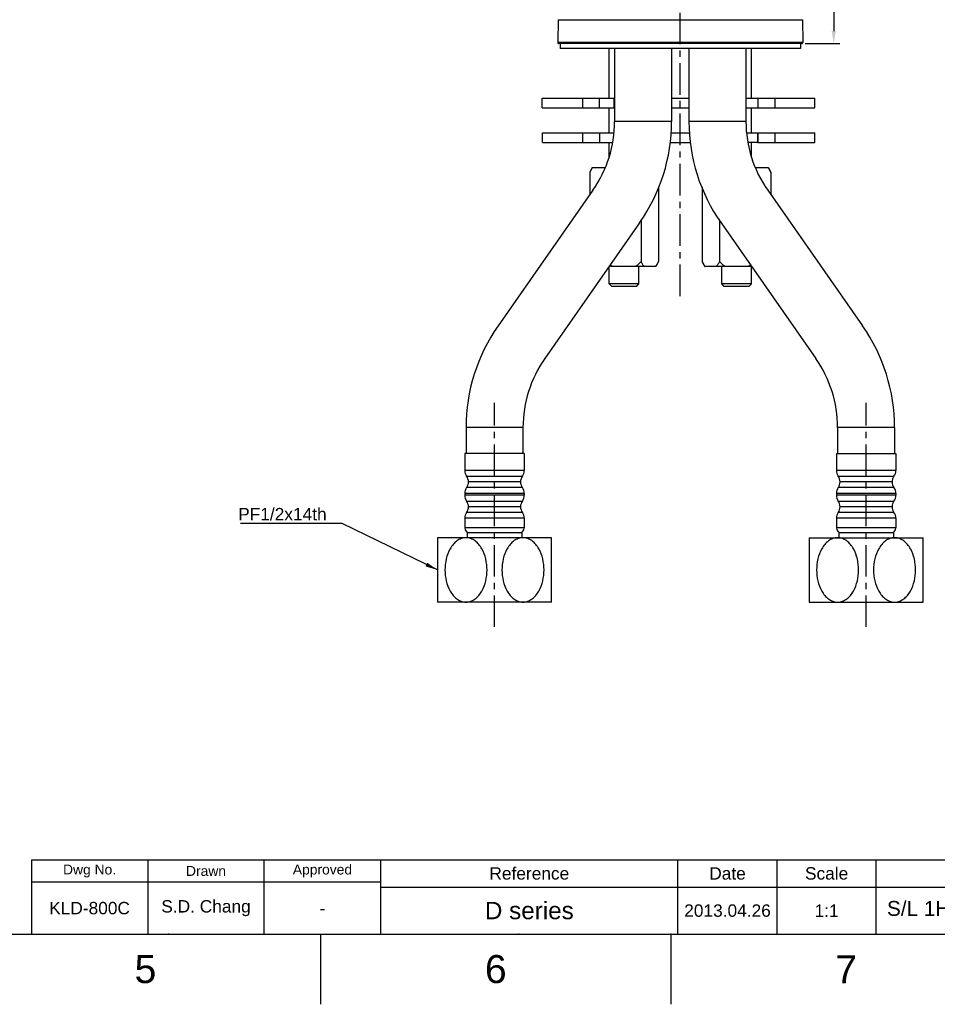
# Model space of a CAD drawing. Header units: millimetres. Extents: x 601 to 1195, y -13 to 407.
# Tile 2 of 4: x 908 to 1093, y -13 to 185. Entities that reach past the tile are written whole.
import ezdxf

# ---------------------------------------------------------------- set-up
doc = ezdxf.new("R2010")
doc.units = ezdxf.units.MM
doc.header["$LTSCALE"] = 0.1
doc.linetypes.add('CENTERX2', pattern=[101.6, 63.5, -12.7, 12.7, -12.7])
for name, color, linetype in [('02___PRT_ALL_AXES', 7, 'Continuous'), ('CENTER', 1, 'CENTERX2'), ('DIM', 3, 'Continuous'), ('FORM', 7, 'Continuous'), ('TEXT', 2, 'Continuous')]:
    doc.layers.add(name, color=color, linetype=linetype)
doc.styles.get("Standard").update_dxf_attribs({"font": 'arial_0.ttf'})
doc.dimstyles.new('ISO-25', dxfattribs={"dimtxt": 2.5, "dimasz": 2.5, "dimexe": 1.25, "dimexo": 0.625, "dimtad": 1, "dimtxsty": 'Standard', "dimcen": 2.5, "dimadec": 0, "dimazin": 0, "dimtfac": 1, "dimtmove": 0, "dimatfit": 3, "dimfxl": 1, "dimarcsym": 0})

# ---------------------------------------------------------------- blocks, each defined once
blk = doc.blocks.new('*D7')
at = {"layer": 'Defpoints', "color": 0, "transparency": 16777216}
for p in [(1061.34, 326.45), (1065.88, 180.55), (1072.31, 180.55)]:
    blk.add_point(p, dxfattribs=at)
at = {"layer": 'DIM', "color": 0, "lineweight": -2, "transparency": 16777216}
for p, q in [((1061.96, 326.45), (1073.56, 326.45)), ((1072.31, 323.95), (1072.31, 183.05)), ((1066.51, 180.55), (1073.56, 180.55))]:
    blk.add_line(p, q, dxfattribs=at)
at = {"layer": 'DIM', "color": 0, "transparency": 16777216}
for points in [[(1071.89, 323.95), (1072.72, 323.95), (1072.31, 326.45)], [(1071.89, 183.05), (1072.72, 183.05), (1072.31, 180.55)]]:
    blk.add_solid(points, dxfattribs=at)
at = {"layer": 'DIM', "color": 0, "transparency": 16777216, "insert": (1070.41, 253.5), "char_height": 2.5, "attachment_point": 5, "rotation": 90}
blk.add_mtext('146', dxfattribs=at)

msp = doc.modelspace()

# ---------------------------------------------------------------- linework, layer by layer
at = {"color": 7, "linetype": 'Continuous'}
for p, q in [((1016.684, 185.355), (1016.592, 180.755)), ((1016.684, 185.355), (1065.992, 185.355)), ((1065.992, 185.355), (1066.084, 180.755)), ((1066.084, 180.755), (1016.592, 180.755)), ((1065.884, 180.551), (1016.792, 180.551)), ((1017.092, 180.551), (1017.092, 179.551)), ((1065.584, 179.551), (1017.092, 179.551)), ((1026.988, 169.551), (1026.988, 179.551)), ((1028.088, 179.551), (1028.088, 164.851)), ((1039.588, 179.551), (1039.588, 164.851)), ((1043.088, 179.551), (1043.088, 164.851)), ((1054.588, 179.551), (1054.588, 164.851)), ((1055.688, 169.551), (1055.688, 179.551)), ((1065.584, 180.551), (1065.584, 179.551)), ((1013.488, 169.551), (1028.088, 169.551)), ((1021.58, 169.551), (1021.58, 167.551)), ((1024.992, 169.551), (1024.992, 167.551)), ((1027.992, 167.551), (1027.992, 169.551)), ((1054.588, 169.551), (1068.487, 169.551)), ((1056.984, 169.551), (1056.984, 167.551)), ((1060.395, 169.551), (1060.395, 167.551)), ((1013.488, 167.551), (1028.088, 167.551)), ((1026.988, 162.551), (1026.988, 167.551)), ((1054.588, 167.551), (1068.487, 167.551)), ((1055.688, 162.551), (1055.688, 167.551)), ((1039.588, 164.851), (1028.088, 164.851)), ((1054.588, 164.851), (1043.088, 164.851)), ((1013.499, 162.551), (1027.999, 162.551)), ((1021.612, 162.551), (1021.612, 160.551)), ((1025.022, 162.551), (1025.022, 160.551)), ((1054.764, 162.551), (1056.994, 162.551)), ((1056.994, 160.551), (1056.994, 162.551)), ((1057.013, 162.551), (1068.498, 162.551)), ((1057.013, 162.551), (1057.013, 160.551)), ((1060.426, 162.551), (1060.426, 160.551)), ((1013.499, 160.551), (1027.663, 160.551)), ((1026.988, 157.655), (1026.988, 160.551)), ((1056.994, 160.551), (1055.012, 160.551)), ((1055.688, 157.655), (1055.688, 160.551)), ((1057.013, 160.551), (1068.498, 160.551)), ((1023.702, 150.942), (1004.553, 123.594)), ((1058.973, 150.942), (1078.122, 123.594)), ((1033.122, 144.346), (1013.973, 116.998)), ((1049.553, 144.346), (1068.702, 116.998)), ((1026.988, 132.051), (1026.988, 135.551)), ((1032.988, 132.051), (1032.988, 135.551)), ((1049.688, 132.051), (1049.688, 135.551)), ((1055.688, 132.051), (1055.688, 135.551)), ((1032.988, 132.051), (1026.988, 132.051)), ((1027.488, 131.551), (1026.988, 132.051)), ((1032.488, 131.551), (1027.488, 131.551)), ((1032.488, 131.551), (1032.988, 132.051)), ((1055.688, 132.051), (1049.688, 132.051)), ((1050.188, 131.551), (1049.688, 132.051)), ((1055.188, 131.551), (1050.188, 131.551)), ((1055.188, 131.551), (1055.688, 132.051)), ((1009.588, 103.089), (998.088, 103.089)), ((998.088, 103.089), (998.088, 97.851)), ((1009.588, 103.089), (1009.588, 97.851)), ((1084.588, 103.089), (1073.088, 103.089)), ((1073.088, 103.089), (1073.088, 97.851)), ((1084.588, 103.089), (1084.588, 97.851)), ((997.838, 97.851), (997.838, 94.413)), ((1009.838, 97.851), (1009.838, 94.413)), ((1072.838, 97.851), (1072.838, 94.413)), ((1084.838, 97.851), (1084.838, 94.413)), ((1009.838, 94.413), (997.838, 94.413)), ((1084.838, 94.413), (1072.838, 94.413)), ((998.213, 93.247), (1009.463, 93.247)), ((1009.088, 92.101), (998.588, 92.101)), ((1073.213, 93.247), (1084.463, 93.247)), ((1084.088, 92.101), (1073.587, 92.101)), ((1009.838, 89.79), (997.838, 89.79)), ((997.838, 89.79), (997.838, 89.413)), ((1009.838, 89.413), (997.838, 89.413)), ((1009.463, 90.956), (998.213, 90.956)), ((1009.838, 89.79), (1009.838, 89.413)), ((1084.838, 89.79), (1072.838, 89.79)), ((1072.838, 89.79), (1072.838, 89.413)), ((1084.838, 89.413), (1072.838, 89.413)), ((1084.463, 90.956), (1073.213, 90.956)), ((1084.838, 89.79), (1084.838, 89.413)), ((998.213, 88.247), (1009.463, 88.247)), ((1073.213, 88.247), (1084.463, 88.247)), ((1009.463, 85.956), (998.213, 85.956)), ((1009.088, 87.101), (998.588, 87.101)), ((1084.463, 85.956), (1073.213, 85.956)), ((1084.088, 87.101), (1073.587, 87.101)), ((1009.838, 84.79), (997.838, 84.79)), ((997.838, 84.79), (997.838, 82.851)), ((1009.838, 84.79), (1009.838, 82.851)), ((1084.838, 84.79), (1072.838, 84.79)), ((1072.838, 84.79), (1072.838, 82.851)), ((1084.838, 84.79), (1084.838, 82.851)), ((1009.838, 82.851), (997.838, 82.851)), ((1084.838, 82.851), (1072.838, 82.851)), ((1015.338, 80.851), (992.338, 80.851)), ((992.338, 80.851), (992.338, 67.851)), ((1015.338, 67.851), (1015.338, 80.851)), ((1067.338, 80.851), (1090.338, 80.851)), ((1067.338, 80.851), (1067.338, 67.851)), ((1090.338, 67.851), (1090.338, 80.851)), ((1015.338, 67.851), (992.338, 67.851)), ((1067.338, 67.851), (1090.338, 67.851))]:
    msp.add_line(p, q, dxfattribs=at)
for p, q in [((615.21, 0.869), (1180.867, 0.869)), ((968.746, 0.869), (968.746, -13.272)), ((1039.453, 0.869), (1039.453, -13.272))]:
    msp.add_line(p, q)
for centre, radius, start, end in [((1016.792, 180.751), 0.2, 178.85424, 270), ((1065.884, 180.751), 0.2, 270, 1.14576), ((1003.838, 164.851), 24.25, 325, 0), ((1003.838, 164.851), 35.75, 325, 0), ((1078.838, 164.851), 35.75, 180, 215), ((1078.838, 164.851), 24.25, 180, 215), ((1033.838, 103.089), 35.75, 145, 180), ((1048.838, 103.089), 35.75, 0, 35), ((1033.838, 103.089), 24.25, 145, 180), ((1048.838, 103.089), 24.25, 0, 35), ((999.838, 94.413), 2, 180, 215.65909), ((1007.838, 94.413), 2, 324.34091, 0), ((1074.838, 94.413), 2, 180, 215.65909), ((1082.838, 94.413), 2, 324.34091, 0), ((996.588, 92.081), 2, 0.59003, 35.65909), ((996.588, 92.122), 2, 324.34091, 359.40997), ((1011.088, 92.081), 2, 144.34091, 179.40997), ((1011.088, 92.122), 2, 180.59003, 215.65909), ((1071.588, 92.081), 2, 0.59003, 35.65909), ((1071.588, 92.122), 2, 324.34091, 359.40997), ((1086.088, 92.081), 2, 144.34091, 179.40997), ((1086.088, 92.122), 2, 180.59003, 215.65909), ((999.838, 89.79), 2, 144.34091, 180.00001), ((999.838, 89.413), 2, 180, 215.65909), ((1007.838, 89.79), 2, 359.99999, 35.65909), ((1007.838, 89.413), 2, 324.34091, 0), ((1074.838, 89.79), 2, 144.34091, 180.00001), ((1074.838, 89.413), 2, 180, 215.65909), ((1082.838, 89.79), 2, 359.99999, 35.65909), ((1082.838, 89.413), 2, 324.34091, 0), ((996.588, 87.081), 2, 0.59003, 35.65909), ((1011.088, 87.081), 2, 144.34091, 179.40997), ((1071.588, 87.081), 2, 0.59003, 35.65909), ((1086.088, 87.081), 2, 144.34091, 179.40997), ((999.838, 84.79), 2, 144.34091, 180.00001), ((996.588, 87.122), 2, 324.34091, 359.40997), ((1011.088, 87.122), 2, 180.59003, 215.65909), ((1007.838, 84.79), 2, 359.99999, 35.65909), ((1074.838, 84.79), 2, 144.34091, 180.00001), ((1071.588, 87.122), 2, 324.34091, 359.40997), ((1086.088, 87.122), 2, 180.59003, 215.65909), ((1082.838, 84.79), 2, 359.99999, 35.65909), ((998.838, 82.851), 1, 180, 270), ((1073.838, 82.851), 1, 180, 270), ((1083.838, 82.851), 1, 270, 0)]:
    msp.add_arc(centre, radius, start, end, dxfattribs=at)
for points, knots in [([(998.088, 80.851), (997.763, 80.851), (997.1, 80.729), (996.215, 80.229), (995.468, 79.502), (994.659, 78.315), (994.012, 76.575), (993.761, 74.351), (994.012, 72.128), (994.659, 70.388), (995.468, 69.2), (996.215, 68.474), (997.1, 67.974), (997.763, 67.851), (998.088, 67.851)], [0, 0, 0, 0, 0.0572986, 0.1161118, 0.1769794, 0.2396727, 0.3685273, 0.4999991, 0.6314726, 0.7603277, 0.8230217, 0.8838893, 0.9427019, 1, 1, 1, 1]), ([(998.088, 67.851), (998.412, 67.851), (999.075, 67.974), (999.96, 68.474), (1000.707, 69.2), (1001.516, 70.388), (1002.163, 72.128), (1002.415, 74.351), (1002.163, 76.575), (1001.516, 78.315), (1000.707, 79.502), (999.96, 80.229), (999.075, 80.729), (998.412, 80.851), (998.088, 80.851)], [0, 0, 0, 0, 0.0572989, 0.1161122, 0.1769798, 0.2396731, 0.3685278, 0.4999997, 0.6314717, 0.7603267, 0.8230201, 0.8838877, 0.9427012, 1, 1, 1, 1]), ([(1009.588, 80.851), (1009.263, 80.851), (1008.6, 80.729), (1007.715, 80.229), (1006.968, 79.503), (1006.159, 78.315), (1005.512, 76.575), (1005.261, 74.352), (1005.512, 72.128), (1006.159, 70.388), (1006.968, 69.2), (1007.715, 68.474), (1008.6, 67.974), (1009.263, 67.851), (1009.588, 67.851)], [0, 0, 0, 0, 0.0572982, 0.116111, 0.1769783, 0.2396715, 0.3685255, 0.4999967, 0.631471, 0.7603285, 0.8230229, 0.8838902, 0.9427022, 1, 1, 1, 1]), ([(1009.588, 67.851), (1009.912, 67.851), (1010.575, 67.974), (1011.46, 68.474), (1012.207, 69.2), (1013.016, 70.388), (1013.663, 72.128), (1013.915, 74.351), (1013.663, 76.575), (1013.016, 78.315), (1012.207, 79.502), (1011.46, 80.229), (1010.575, 80.729), (1009.912, 80.851), (1009.588, 80.851)], [0, 0, 0, 0, 0.0572985, 0.1161115, 0.1769788, 0.2396719, 0.3685258, 0.4999973, 0.6314712, 0.7603263, 0.82302, 0.8838878, 0.9427013, 1, 1, 1, 1]), ([(1073.088, 80.851), (1072.763, 80.851), (1072.1, 80.729), (1071.215, 80.229), (1070.468, 79.502), (1069.659, 78.315), (1069.012, 76.575), (1068.761, 74.351), (1069.012, 72.128), (1069.659, 70.388), (1070.468, 69.2), (1071.215, 68.474), (1072.1, 67.974), (1072.763, 67.851), (1073.088, 67.851)], [0, 0, 0, 0, 0.0572985, 0.1161117, 0.176979, 0.2396723, 0.3685267, 0.5000007, 0.6314749, 0.7603287, 0.8230219, 0.883889, 0.9427019, 1, 1, 1, 1]), ([(1073.088, 67.851), (1073.412, 67.851), (1074.075, 67.974), (1074.96, 68.474), (1075.707, 69.2), (1076.516, 70.388), (1077.163, 72.128), (1077.414, 74.351), (1077.163, 76.575), (1076.516, 78.315), (1075.707, 79.502), (1074.96, 80.229), (1074.075, 80.729), (1073.412, 80.851), (1073.088, 80.851)], [0, 0, 0, 0, 0.0572985, 0.1161115, 0.1769788, 0.2396719, 0.3685257, 0.4999973, 0.6314712, 0.7603262, 0.8230201, 0.8838878, 0.9427013, 1, 1, 1, 1]), ([(1084.588, 80.851), (1084.263, 80.851), (1083.6, 80.729), (1082.715, 80.229), (1081.968, 79.503), (1081.159, 78.315), (1080.512, 76.575), (1080.261, 74.352), (1080.512, 72.128), (1081.159, 70.388), (1081.968, 69.2), (1082.715, 68.474), (1083.6, 67.974), (1084.263, 67.851), (1084.588, 67.851)], [0, 0, 0, 0, 0.0572982, 0.116111, 0.1769783, 0.2396715, 0.3685255, 0.4999967, 0.6314711, 0.7603285, 0.8230229, 0.8838902, 0.9427022, 1, 1, 1, 1]), ([(1084.588, 67.851), (1084.912, 67.851), (1085.575, 67.974), (1086.46, 68.474), (1087.207, 69.2), (1088.016, 70.388), (1088.663, 72.128), (1088.914, 74.351), (1088.663, 76.575), (1088.016, 78.315), (1087.207, 79.502), (1086.46, 80.229), (1085.575, 80.729), (1084.912, 80.851), (1084.588, 80.851)], [0, 0, 0, 0, 0.0572988, 0.1161122, 0.1769797, 0.239673, 0.3685275, 0.4999992, 0.6314713, 0.7603264, 0.8230199, 0.8838875, 0.9427011, 1, 1, 1, 1])]:
    msp.add_open_spline(points, degree=3, knots=knots, dxfattribs=at)
for p in [(938.039, 0.869), (1008.746, 0.869), (1039.453, 0.869)]:
    msp.add_point(p)
at = {"layer": '02___PRT_ALL_AXES', "color": 7, "linetype": 'Continuous'}
for p, q in [((1055.688, 169.551), (1055.688, 179.551)), ((1013.488, 167.551), (1013.488, 169.551)), ((1039.588, 169.551), (1043.088, 169.551)), ((1068.488, 167.551), (1068.488, 169.551)), ((1039.588, 167.551), (1043.088, 167.551)), ((1055.688, 162.551), (1055.688, 167.551)), ((1013.499, 160.551), (1013.499, 162.551)), ((1039.412, 162.551), (1043.264, 162.551)), ((1068.499, 160.551), (1068.499, 162.551)), ((1039.259, 160.551), (1043.417, 160.551)), ((1055.688, 157.655), (1055.688, 160.551)), ((1023.559, 155.551), (1023.059, 154.551)), ((1023.559, 155.551), (1026.201, 155.551)), ((1056.475, 155.551), (1059.116, 155.551)), ((1059.116, 155.551), (1059.616, 154.551)), ((1023.059, 154.551), (1023.059, 150.024)), ((1059.616, 154.551), (1059.616, 150.024)), ((1036.916, 151.568), (1036.916, 136.551)), ((1045.759, 151.568), (1045.759, 136.551)), ((1033.452, 144.903), (1033.452, 136.551)), ((1049.223, 144.903), (1049.223, 136.551)), ((1036.416, 135.551), (1026.964, 135.551)), ((1032.988, 132.051), (1032.988, 135.551)), ((1036.916, 136.551), (1036.416, 135.551)), ((1045.759, 136.551), (1046.259, 135.551)), ((1055.711, 135.551), (1046.259, 135.551)), ((1055.688, 132.051), (1055.688, 135.551)), ((998.088, 103.089), (998.088, 97.851)), ((1009.588, 103.089), (1009.588, 97.851)), ((1073.088, 103.089), (1073.088, 97.851)), ((1084.588, 103.089), (1084.588, 97.851)), ((1009.838, 97.851), (997.838, 97.851)), ((997.838, 97.851), (997.838, 94.413)), ((1009.838, 97.851), (1009.838, 94.413)), ((1072.838, 97.851), (1084.838, 97.851)), ((1072.838, 97.851), (1072.838, 94.413)), ((1084.838, 97.851), (1084.838, 94.413)), ((997.838, 89.79), (997.838, 89.413)), ((1009.838, 89.79), (1009.838, 89.413)), ((1072.838, 89.79), (1072.838, 89.413)), ((1084.838, 89.79), (1084.838, 89.413)), ((997.838, 84.79), (997.838, 82.851)), ((1009.838, 84.79), (1009.838, 82.851)), ((1072.838, 84.79), (1072.838, 82.851)), ((1084.838, 84.79), (1084.838, 82.851)), ((1009.338, 81.851), (998.338, 81.851)), ((998.338, 81.851), (998.338, 80.851)), ((1009.338, 81.851), (1009.338, 80.851)), ((1084.338, 81.851), (1073.338, 81.851)), ((1073.338, 81.851), (1073.338, 80.851)), ((1084.338, 81.851), (1084.338, 80.851))]:
    msp.add_line(p, q, dxfattribs=at)
for centre, radius, start, end in [((1021.273, 152.306), 5.688, 32.35589, 34.78737), ((1020.576, 151.862), 6.515, 31.72745, 32.3757), ((1062.099, 151.862), 6.515, 147.6243, 148.27254), ((1061.217, 152.429), 5.467, 145.16343, 147.69331), ((1050.49, 138.443), 5.06, 214.38393, 214.86045), ((998.838, 82.851), 1, 180, 270), ((1008.838, 82.851), 1, 270, 0), ((1073.838, 82.851), 1, 180, 270), ((1083.838, 82.851), 1, 270, 0)]:
    msp.add_arc(centre, radius, start, end, dxfattribs=at)
for points, knots in [([(1023.638, 155.551), (1023.531, 155.398), (1023.328, 155.069), (1023.148, 154.728), (1023.059, 154.551)], [0, 0, 0, 0, 0.4868805, 1, 1, 1, 1]), ([(1059.616, 154.551), (1059.527, 154.728), (1059.347, 155.069), (1059.144, 155.398), (1059.037, 155.551)], [0, 0, 0, 0, 0.5131195, 1, 1, 1, 1]), ([(1033.452, 136.551), (1033.271, 136.371), (1032.9, 136.021), (1032.502, 135.7), (1032.294, 135.551)], [0, 0, 0, 0, 0.5000318, 1, 1, 1, 1]), ([(1034.03, 135.551), (1033.923, 135.705), (1033.72, 136.034), (1033.54, 136.375), (1033.452, 136.551)], [0, 0, 0, 0, 0.4868805, 1, 1, 1, 1]), ([(1036.916, 136.551), (1036.827, 136.375), (1036.647, 136.034), (1036.444, 135.705), (1036.337, 135.551)], [0, 0, 0, 0, 0.5131195, 1, 1, 1, 1]), ([(1046.314, 135.586), (1046.212, 135.736), (1046.018, 136.053), (1045.844, 136.381), (1045.759, 136.551)], [0, 0, 0, 0, 0.4876011, 1, 1, 1, 1]), ([(1049.223, 136.551), (1049.135, 136.375), (1048.955, 136.034), (1048.752, 135.705), (1048.645, 135.551)], [0, 0, 0, 0, 0.5131195, 1, 1, 1, 1]), ([(1050.381, 135.551), (1050.173, 135.7), (1049.775, 136.021), (1049.404, 136.371), (1049.223, 136.551)], [0, 0, 0, 0, 0.4999682, 1, 1, 1, 1])]:
    msp.add_open_spline(points, degree=3, knots=knots, dxfattribs=at)
for points in [[(1027.681, 135.551), (1027.522, 135.666), (1027.367, 135.787), (1027.217, 135.913)], [(1055.458, 135.913), (1055.308, 135.787), (1055.154, 135.666), (1054.994, 135.551)]]:
    msp.add_open_spline(points, degree=3, dxfattribs=at)
at = {"layer": 'CENTER'}
for p, q in [((1041.338, 129.587), (1041.338, 330.75)), ((1003.838, 62.851), (1003.838, 108.089)), ((1078.838, 62.851), (1078.838, 108.089))]:
    msp.add_line(p, q, dxfattribs=at)
at = {"layer": 'FORM'}
for p, q in [((910.367, 15.869), (1180.867, 15.869)), ((910.367, 15.869), (910.367, 0.869)), ((933.867, 15.869), (933.867, 0.869)), ((957.367, 0.869), (957.367, 15.869)), ((980.867, 0.869), (980.867, 15.869)), ((1040.867, 0.869), (1040.867, 15.869)), ((1040.867, 0.869), (1040.867, 15.869)), ((1040.867, 0.869), (1040.867, 15.869)), ((1060.867, 0.869), (1060.867, 15.869)), ((1080.867, 0.869), (1080.867, 15.869)), ((980.867, 11.369), (910.367, 11.369)), ((980.867, 10.369), (1120.867, 10.369))]:
    msp.add_line(p, q, dxfattribs=at)
at = {"layer": 'TEXT'}
msp.add_point((957.367, 11.369), dxfattribs=at)

# ---------------------------------------------------------------- texts
at = {"char_height": 5.657, "attachment_point": 5}
for s, insert in [('5', (933.392, -6.202)), ('6', (1004.099, -6.202)), ('7', (1074.806, -6.202))]:
    msp.add_mtext_dynamic_manual_height_columns(s, width=50, gutter_width=12.5, heights=[0], dxfattribs=dict(at, insert=insert))
at = {"layer": 'DIM', "insert": (969.965, 84.326), "char_height": 2.5, "attachment_point": 9}
msp.add_mtext('PF1/2x14th', dxfattribs=at)
at = {"layer": 'TEXT', "attachment_point": 5}
for s, width, insert, char_height in [('Dwg No.', 23.5, (922.117, 13.619), 2), ('Drawn', 23.5, (945.617, 13.619), 2), ('Approved', 23.5, (969.117, 13.619), 2), ('Reference', 60, (1010.867, 13.119), 2.5), ('Date', 20, (1050.867, 13.119), 2.5), ('Scale', 20, (1070.867, 13.119), 2.5), ('KLD-800C', 23.5, (922.117, 6.119), 2.5), ('S.D. Chang', 23.5, (945.617, 6.119), 2.5), ('D series', 60, (1010.867, 5.619), 3.5), ('2013.04.26', 20, (1050.867, 5.619), 2.5), ('1:1', 20, (1070.867, 5.619), 2.5), ('S/L 1Hole Lavatory', 40, (1100.867, 5.619), 3), ('-', 23.5, (969.117, 6.119), 2.5)]:
    msp.add_mtext_dynamic_manual_height_columns(s, width=width, gutter_width=12.5, heights=[0], dxfattribs=dict(at, insert=insert, char_height=char_height))

# ---------------------------------------------------------------- dimensions: what is measured, and where the dimension line sits
at = {"layer": 'DIM'}
dim = msp.add_linear_dim(base=(1072.308, 180.551), p1=(1061.338, 326.451), p2=(1065.884, 180.551), angle=90, text='146', dimstyle='ISO-25', dxfattribs=at)
dim.commit()
dim.dimension.update_dxf_attribs({"geometry": '*D7', "text_midpoint": (1070.407, 253.501)})

# ---------------------------------------------------------------- leaders
at = {"layer": 'DIM', "annotation_type": 0, "has_hookline": 1, "hookline_direction": 1, "text_width": 17.355}
msp.add_leader([(992.338, 74.351), (973.09, 83.701), (970.59, 83.701)], dimstyle='ISO-25', dxfattribs=at)

doc.saveas('drawing.dxf')
